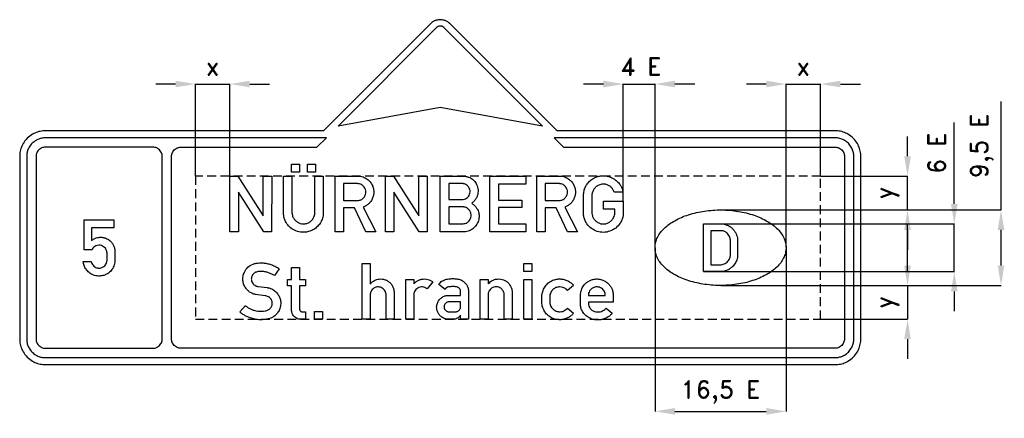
# Model space of a CAD drawing. Header units: millimetres. Extents: x 0 to 4466, y -194 to 1478.
# Tile 2 of 2: x 2358 to 4466, y -194 to 658. Entities that reach past the tile are written whole.
import ezdxf

# ---------------------------------------------------------------- set-up
doc = ezdxf.new("R2010")
doc.units = ezdxf.units.MM
doc.header["$LTSCALE"] = 5
doc.linetypes.add('ČÁRKOVANÁX2', pattern=[1.5, 1, -0.5])
doc.layers.add('Kóty', color=2, linetype='Continuous')
doc.layers.add('Značka', color=7, linetype='Continuous')
doc.styles.get("Standard").update_dxf_attribs({"font": 'romand.shx', "height": 37.5})
doc.dimstyles.get("Standard").update_dxf_attribs({"dimtxt": 37.5, "dimasz": 42.5, "dimexe": 0.18, "dimexo": 0.0625, "dimgap": 18.75, "dimtad": 1, "dimdec": 0, "dimzin": 0, "dimdsep": 46, "dimtxsty": 'Standard', "dimcen": 0.09, "dimadec": 0, "dimazin": 0, "dimtfac": 1, "dimtdec": 0, "dimtofl": 0, "dimtmove": 0, "dimatfit": 3, "dimfxl": 1, "dimtolj": 1, "dimtzin": 0, "dimarcsym": 0})
doc.dimstyles.new('Standard1', dxfattribs={"dimtxt": 25, "dimasz": 42.5, "dimexe": 0.18, "dimexo": 0.0625, "dimgap": 18.75, "dimtad": 1, "dimdec": 0, "dimzin": 0, "dimdsep": 46, "dimtxsty": 'Standard', "dimcen": 0.09, "dimadec": 0, "dimazin": 0, "dimtfac": 1, "dimtdec": 0, "dimtofl": 0, "dimtmove": 0, "dimatfit": 3, "dimfxl": 1, "dimtolj": 1, "dimtzin": 0, "dimarcsym": 0})

# ---------------------------------------------------------------- blocks, each defined once
blk = doc.blocks.new('*D1')
at = {"layer": 'Defpoints', "color": 0, "transparency": 16777216}
for p in [(3859.2, 89.8), (4072.5, 17.6), (4258.5, 17.6)]:
    blk.add_point(p, dxfattribs=at)
at = {"layer": 'Kóty', "color": 0, "lineweight": -2, "transparency": 16777216}
for p, q in [((4258.5, 132.3), (4258.5, 174.8)), ((3859.2, 89.8), (4258.7, 89.8)), ((4072.5, 17.6), (4258.7, 17.6)), ((4258.5, -24.9), (4258.5, -67.4))]:
    blk.add_line(p, q, dxfattribs=at)
at = {"layer": 'Kóty', "color": 0, "transparency": 16777216}
for points in [[(4251.4, 132.3), (4265.6, 132.3), (4258.5, 89.8)], [(4251.4, -24.9), (4265.6, -24.9), (4258.5, 17.6)]]:
    blk.add_solid(points, dxfattribs=at)
at = {"layer": 'Kóty', "color": 0, "transparency": 16777216, "insert": (4214.7, 53.7), "char_height": 37.5, "attachment_point": 5, "rotation": 90}
blk.add_mtext('\\A1;y', dxfattribs=at)
blk = doc.blocks.new('*D2')
at = {"layer": 'Defpoints', "color": 0, "transparency": 16777216}
for p in [(4072.5, 323.6), (4258.5, 323.6), (3857.5, 251.3)]:
    blk.add_point(p, dxfattribs=at)
at = {"layer": 'Kóty', "color": 0, "lineweight": -2, "transparency": 16777216}
for p, q in [((4258.5, 366.1), (4258.5, 408.6)), ((4072.5, 323.6), (4258.7, 323.6)), ((3857.6, 251.3), (4258.7, 251.3)), ((4258.5, 208.8), (4258.5, 166.3))]:
    blk.add_line(p, q, dxfattribs=at)
at = {"layer": 'Kóty', "color": 0, "transparency": 16777216}
for points in [[(4251.4, 366.1), (4265.6, 366.1), (4258.5, 323.6)], [(4251.4, 208.8), (4265.6, 208.8), (4258.5, 251.3)]]:
    blk.add_solid(points, dxfattribs=at)
at = {"layer": 'Kóty', "color": 0, "transparency": 16777216, "insert": (4214.7, 287.5), "char_height": 37.5, "attachment_point": 5, "rotation": 90}
blk.add_mtext('\\A1;y', dxfattribs=at)
blk = doc.blocks.new('*D3')
at = {"layer": 'Defpoints', "color": 0, "transparency": 16777216}
for p in [(3821.8, 221.6), (4358.5, 221.6), (3821.8, 119.6)]:
    blk.add_point(p, dxfattribs=at)
at = {"layer": 'Kóty', "color": 0, "lineweight": -2, "transparency": 16777216}
for p, q in [((4358.5, 264.1), (4358.5, 438.7)), ((3821.9, 221.6), (4358.7, 221.6)), ((3821.9, 119.6), (4358.7, 119.6)), ((4358.5, 77.1), (4358.5, 34.6))]:
    blk.add_line(p, q, dxfattribs=at)
at = {"layer": 'Kóty', "color": 0, "transparency": 16777216}
for points in [[(4351.4, 264.1), (4365.6, 264.1), (4358.5, 221.6)], [(4351.4, 77.1), (4365.6, 77.1), (4358.5, 119.6)]]:
    blk.add_solid(points, dxfattribs=at)
at = {"layer": 'Kóty', "color": 0, "transparency": 16777216, "insert": (4321, 372.7), "char_height": 37.5, "attachment_point": 5, "rotation": 90}
blk.add_mtext('\\A1;6 E', dxfattribs=at)
blk = doc.blocks.new('*D4')
at = {"layer": 'Defpoints', "color": 0, "transparency": 16777216}
for p in [(3718.1, 170.2), (3998.6, 171.3), (3998.6, -179.4)]:
    blk.add_point(p, dxfattribs=at)
at = {"layer": 'Kóty', "color": 0, "lineweight": -2, "transparency": 16777216}
for p, q in [((3718.1, 170.2), (3718.1, -179.6)), ((3998.6, 171.2), (3998.6, -179.6)), ((3760.6, -179.4), (3956.1, -179.4))]:
    blk.add_line(p, q, dxfattribs=at)
at = {"layer": 'Kóty', "color": 0, "transparency": 16777216}
for points in [[(3760.6, -172.3), (3760.6, -186.5), (3718.1, -179.4)], [(3956.1, -172.3), (3956.1, -186.5), (3998.6, -179.4)]]:
    blk.add_solid(points, dxfattribs=at)
at = {"layer": 'Kóty', "color": 0, "transparency": 16777216, "insert": (3858.3, -138.3), "char_height": 37.5, "attachment_point": 5}
blk.add_mtext('\\A1;16,5 E', dxfattribs=at)

msp = doc.modelspace()

# ---------------------------------------------------------------- linework, layer by layer
at = {"layer": 'Kóty'}
for p, q in [((2692, 520.6), (2649.5, 520.6)), ((2734.5, 323.7), (2734.5, 520.8)), ((2808.4, 323.7), (2808.4, 520.8)), ((2850.9, 520.6), (2893.4, 520.6)), ((3607.6, 520.6), (3565.1, 520.6)), ((3650.1, 270.4), (3650.1, 520.8)), ((3718.1, 171.7), (3718.1, 520.8)), ((3803.1, 520.6), (3760.6, 520.6)), ((3956.1, 520.6), (3913.6, 520.6)), ((3998.6, 171.4), (3998.6, 520.8)), ((4072.5, 323.7), (4072.5, 520.8)), ((4115, 520.6), (4157.5, 520.6)), ((4458.5, 251.3), (4458.5, 483.1)), ((3857.5, 251.3), (4458.7, 251.3)), ((4458.5, 132.3), (4458.5, 208.8)), ((3859.2, 89.8), (4458.7, 89.8)), ((4258.5, 89.8), (4258.5, 17.6))]:
    msp.add_line(p, q, dxfattribs=at)
for points in [[(2734.5, 520.6), (2808.4, 520.6)], [(3650.1, 520.6), (3718.1, 520.6)], [(3998.6, 520.6), (4072.5, 520.6)], [(4258.5, 251.1), (4258.5, 323.6)], [(4258.5, 119.6), (4258.5, 221.6)], [(4358.5, 119.6), (4358.5, 221.6)]]:
    msp.add_lwpolyline(points, dxfattribs=at)
for points in [[(2692, 527.7), (2692, 513.5), (2734.5, 520.6)], [(2850.9, 527.7), (2850.9, 513.5), (2808.4, 520.6)], [(3607.6, 527.7), (3607.6, 513.5), (3650.1, 520.6)], [(3760.6, 527.7), (3760.6, 513.5), (3718.1, 520.6)], [(3956.1, 527.7), (3956.1, 513.5), (3998.6, 520.6)], [(4115, 527.7), (4115, 513.5), (4072.5, 520.6)], [(4451.4, 208.8), (4465.6, 208.8), (4458.5, 251.3)], [(4451.4, 132.3), (4465.6, 132.3), (4458.5, 89.8)]]:
    msp.add_solid(points, dxfattribs=at)
at = {"layer": 'Značka', "color": 3}
for points in [[(4103.5, -79.4, 0.003579), (4106.4, -79.3, 0.010728), (4109.2, -79.1, 0.055712), (4120.5, -76.8, 0.056166), (4131, -72, 0.069696), (4142.4, -63.4, 0.068362), (4151.1, -51.9, 0.056437), (4155.9, -41.4, 0.061133), (4158.2, -30.2), (4158.4, -27.3), (4158.5, -24.4), (4158.5, 365.6), (4158.4, 368.5), (4158.2, 371.3, 0.055727), (4155.9, 382.6, 0.056164), (4151.1, 393.1, 0.069681), (4142.5, 404.5, 0.068354), (4131, 413.2, 0.056427), (4120.5, 418, 0.061122), (4109.2, 420.3, 0.012196), (4106.4, 420.5, 0.004065), (4103.5, 420.6), (3508.5, 420.6), (3279.7, 649.4), (3278.5, 650.4, 0.010724), (3277.4, 651.5, 0.055712), (3272.1, 654.9, 0.056164), (3266.3, 657.1, 0.069693), (3258.5, 658.2, 0.068355), (3250.7, 657.1, 0.056433), (3244.8, 654.9, 0.061118), (3239.6, 651.5, 0.012215), (3238.4, 650.4), (3237.3, 649.4), (3008.5, 420.6), (2413.5, 420.6), (2410.6, 420.5), (2407.7, 420.3, 0.055714), (2396.5, 418, 0.056167), (2386, 413.2, 0.069689), (2374.5, 404.6, 0.068355), (2365.9, 393.1, 0.056428), (2361, 382.6, 0.061123), (2358.8, 371.3, 0.012201), (2358.6, 368.5, 0.004069), (2358.5, 365.6), (2358.5, -24.4, 0.003577), (2358.6, -27.3, 0.010726), (2358.8, -30.2, 0.055715), (2361.1, -41.4, 0.056166), (2365.9, -51.9, 0.06969), (2374.5, -63.4, 0.068356), (2386, -72, 0.056428), (2396.5, -76.9, 0.061122), (2407.7, -79.1, 0.012202), (2410.6, -79.3, 0.004069), (2413.5, -79.4), (3436.4, -79.4), (4103.5, -79.4)], [(3039.7, 430.6), (3251.4, 642.3), (3251.8, 642.7), (3252.2, 643, -0.055732), (3253.9, 644.2, -0.056141), (3255.9, 644.9, -0.069699), (3258.5, 645.3, -0.068334), (3261.1, 644.9, -0.056418), (3263, 644.2, -0.061106), (3264.8, 643), (3265.2, 642.7), (3265.6, 642.3), (3477.3, 430.6), (3258.5, 470.6), (3039.7, 430.6)], [(4103.5, -64.4, 0.003577), (4105.6, -64.3, 0.010731), (4107.7, -64.2, 0.055717), (4115.8, -62.5, 0.056162), (4123.5, -59.1, 0.069688), (4131.8, -52.7, 0.068364), (4138.1, -44.4, 0.056428), (4141.6, -36.8, 0.061129), (4143.3, -28.6), (4143.4, -26.5), (4143.5, -24.4), (4143.5, 365.6), (4143.4, 367.7), (4143.3, 369.8, 0.055727), (4141.6, 377.9, 0.05617), (4138.1, 385.6, 0.069695), (4131.8, 393.9, 0.068349), (4123.5, 400.2, 0.056428), (4115.8, 403.7, 0.061125), (4107.7, 405.4, 0.0122), (4105.6, 405.5, 0.004071), (4103.5, 405.6), (3502.3, 405.6), (3522.3, 385.6), (4103.5, 385.6), (4104.5, 385.6, -0.010727), (4105.6, 385.5, -0.055715), (4109.7, 384.6, -0.056159), (4113.5, 382.9, -0.069705), (4117.6, 379.8, -0.068339), (4120.8, 375.6, -0.056419), (4122.6, 371.8, -0.061087), (4123.4, 367.7), (4123.4, 366.6), (4123.5, 365.6), (4123.5, -24.4), (4123.4, -25.5), (4123.4, -26.5, -0.055698), (4122.5, -30.6, -0.056169), (4120.8, -34.4, -0.069684), (4117.7, -38.6, -0.068361), (4113.5, -41.7, -0.05644), (4109.7, -43.5, -0.061127), (4105.6, -44.3, -0.012192), (4104.5, -44.4), (4103.5, -44.4), (3436.4, -44.4), (2703.5, -44.4, -0.003579), (2702.4, -44.4, -0.010727), (2701.4, -44.3, -0.055714), (2697.3, -43.5, -0.056165), (2693.5, -41.7, -0.069692), (2689.3, -38.6, -0.068359), (2686.2, -34.4, -0.056422), (2684.4, -30.6, -0.061129), (2683.6, -26.5), (2683.5, -25.5), (2683.5, -24.4), (2683.5, 365.6, -0.00359), (2683.5, 366.6, -0.010734), (2683.6, 367.7, -0.05572), (2684.4, 371.8, -0.056171), (2686.2, 375.6, -0.069698), (2689.3, 379.8, -0.068359), (2693.5, 382.9, -0.056428), (2697.3, 384.7, -0.061123), (2701.4, 385.5), (2702.4, 385.6), (2703.5, 385.6), (2994.7, 385.6), (3014.7, 405.6), (2413.5, 405.6), (2411.4, 405.5), (2409.3, 405.4, 0.05572), (2401.1, 403.7, 0.056166), (2393.5, 400.2, 0.069691), (2385.2, 393.9, 0.068355), (2378.8, 385.6, 0.05643), (2375.3, 377.9, 0.061122), (2373.7, 369.8, 0.012203), (2373.6, 367.7, 0.004067), (2373.5, 365.6), (2373.5, -24.4, 0.003576), (2373.6, -26.5, 0.010728), (2373.7, -28.6, 0.055715), (2375.4, -36.8, 0.056166), (2378.8, -44.4, 0.06969), (2385.1, -52.7, 0.068355), (2393.5, -59.1, 0.056428), (2401.1, -62.6, 0.061122), (2409.3, -64.2, 0.012202), (2411.4, -64.3, 0.004068), (2413.5, -64.4), (3436.4, -64.4), (4103.5, -64.4)], [(2923.1, 323.6), (2941.2, 323.6), (2941.2, 245), (2941.2, 244.4), (2941.3, 243.9, 0.039542), (2942, 239.9, 0.043688), (2943.3, 236.2, 0.079492), (2947.2, 230, 0.080039), (2952.8, 225.3, 0.074671), (2958.9, 222.5, 0.071356), (2965.6, 221.6, 0.077185), (2972.9, 222.6, 0.082091), (2979.5, 225.8, 0.077977), (2984.7, 230.5, 0.072595), (2988.3, 236.5, 0.046196), (2989.6, 240.4, 0.054597), (2990.1, 244.5), (2990.1, 244.9), (2990.1, 245.3), (2990.1, 323.6), (3008.1, 323.6), (3008.1, 245.1), (3008.1, 244.4), (3008.1, 243.8, -0.044952), (3007.6, 238.7, -0.033059), (3006.3, 233.6, -0.057639), (3002.1, 224.1, -0.066494), (2995.7, 216, -0.064402), (2988.1, 209.8, -0.06034), (2979.3, 205.8, -0.061457), (2969.4, 203.6, -0.061737), (2959.3, 204, -0.080255), (2946.6, 207.8, -0.084186), (2935.8, 215.5, -0.072647), (2928.8, 224.3, -0.072793), (2924.6, 234.6, -0.029075), (2923.6, 239.3, -0.022451), (2923.1, 244), (2923.1, 244.5), (2923.1, 245.1), (2923.1, 323.6)], [(3033.4, 204.6), (3033.4, 323.6), (3083.5, 323.6), (3084.2, 323.6, -0.005438), (3084.9, 323.6, -0.052875), (3090.5, 322.7, -0.045254), (3095.9, 320.8, -0.068753), (3103.9, 316.1, -0.074107), (3110.1, 309.3, -0.062852), (3113.9, 302.5, -0.059667), (3115.9, 295.1, -0.05513), (3116.3, 287.9, -0.055166), (3115.1, 280.8, -0.062307), (3112.1, 273.2, -0.063043), (3107.3, 266.5, -0.052737), (3102.3, 262, -0.055197), (3096.6, 258.7, -0.01141), (3095, 258), (3093.3, 257.4), (3120.6, 204.6), (3099.2, 204.6), (3074.9, 255.6), (3051.5, 255.6), (3051.5, 204.6), (3033.4, 204.6)], [(3258.6, 204.6), (3258.6, 323.6), (3307.5, 323.6), (3308.7, 323.6, -0.006987), (3309.9, 323.5, -0.053516), (3316.7, 322.3, -0.05886), (3323, 319.7, -0.084106), (3330.8, 313.7, -0.083989), (3336.2, 305.6, -0.052888), (3338.3, 299.9, -0.048085), (3339.3, 293.8, -0.047689), (3339.1, 287.7, -0.051703), (3337.8, 281.7, -0.057817), (3335, 275.5, -0.056941), (3330.9, 270.1), (3329.3, 268.5, -0.019181), (3327.7, 267.1), (3326.8, 266.4), (3325.9, 265.7), (3327.1, 264.8), (3328.3, 263.9, -0.045546), (3333.2, 259.4, -0.053985), (3337.2, 254, -0.077424), (3340.7, 245.4, -0.076333), (3341.5, 236.2, -0.084942), (3339.4, 225.9, -0.082712), (3334, 216.8, -0.067284), (3328, 210.9, -0.067548), (3320.6, 206.8, -0.045465), (3315.4, 205.2, -0.048766), (3310, 204.6, -0.007109), (3309, 204.6, -0.002371), (3308, 204.6), (3258.6, 204.6)], [(3464.9, 204.6), (3464.9, 323.6), (3515, 323.6), (3515.7, 323.6, -0.005432), (3516.4, 323.6, -0.052876), (3522, 322.7, -0.045257), (3527.4, 320.8, -0.068757), (3535.4, 316.1, -0.074097), (3541.6, 309.3, -0.062846), (3545.4, 302.5, -0.059644), (3547.4, 295.1, -0.05513), (3547.8, 287.9, -0.055191), (3546.6, 280.8, -0.062286), (3543.6, 273.2, -0.063043), (3538.8, 266.5, -0.052749), (3533.8, 262, -0.055206), (3528.1, 258.7), (3526.5, 258), (3524.8, 257.4), (3552.1, 204.6), (3530.7, 204.6), (3506.4, 255.6), (3483, 255.6), (3483, 204.6), (3464.9, 204.6)], [(3607.6, 270.3), (3650.1, 270.3), (3650.1, 244.9), (3650, 244.2), (3650, 243.5), (3649.6, 239.8), (3649, 236.2, -0.061013), (3646.2, 227.9, -0.056388), (3641.5, 220.4, -0.08632), (3631.1, 210.6, -0.088294), (3618, 204.9, -0.086645), (3604.3, 203.5, -0.086873), (3591, 206.8, -0.086163), (3579.2, 214, -0.085764), (3570.6, 224.8, -0.052895), (3567.1, 232.3, -0.052589), (3565.3, 240.3), (3565.2, 241.7), (3565.1, 243.1), (3565, 244.2), (3565, 245.3), (3565, 283.1), (3565.1, 284.1), (3565.2, 285.1, -0.018781), (3565.8, 289.7, -0.027847), (3566.8, 294.2, -0.07231), (3571.1, 304.2, -0.069891), (3578.2, 312.7, -0.058977), (3585.5, 318.4, -0.056769), (3593.9, 322.2, -0.046867), (3601.3, 324, -0.047833), (3609, 324.4, -0.071581), (3620.5, 322.5, -0.072451), (3631.1, 317.3, -0.056996), (3638.1, 311.6, -0.054732), (3643.7, 304.5, -0.045734), (3647, 298.2, -0.053715), (3649.1, 291.4), (3649.2, 290.4), (3649.4, 289.4), (3630.8, 289.4), (3630.2, 291), (3629.5, 292.6, 0.062023), (3626.3, 297.7, 0.06646), (3621.8, 301.9, 0.08022), (3615.4, 305.2, 0.079688), (3608.3, 306.5, 0.091445), (3599.9, 305.3, 0.09179), (3592.5, 301.3, 0.081884), (3587.3, 295.8, 0.079866), (3584.1, 289, 0.035309), (3583.4, 286.2, 0.041495), (3583.1, 283.2), (3583.1, 282.9), (3583.1, 282.6), (3583.1, 245.1), (3583.2, 244.5), (3583.2, 244, 0.043554), (3583.7, 240.8, 0.034759), (3584.6, 237.6, 0.062983), (3587.6, 231.8, 0.07291), (3592.1, 227, 0.074862), (3597.5, 223.5, 0.069544), (3603.8, 221.7, 0.075781), (3611, 221.6, 0.080336), (3617.9, 223.7, 0.077253), (3623.7, 227.5, 0.071063), (3628.2, 232.9, 0.05568), (3630.6, 237.6, 0.06368), (3631.9, 242.6), (3632, 243.8), (3632.1, 245), (3632.1, 253.3), (3607.6, 253.3), (3607.6, 270.3)], [(3051.5, 307.6), (3051.5, 271.5), (3080.7, 271.5, 0.001977), (3081.4, 271.5, 0.005972), (3082.1, 271.5, 0.040787), (3085.5, 272, 0.049419), (3088.6, 273.1, 0.110775), (3094.8, 277.7, 0.114761), (3098.6, 284.5, 0.085167), (3099.4, 289.8, 0.080083), (3098.5, 295, 0.084085), (3095.8, 300.2, 0.081234), (3091.6, 304.3, 0.067102), (3087.7, 306.6, 0.082132), (3083.3, 307.5), (3082.8, 307.5), (3082.3, 307.6), (3051.5, 307.6)], [(3276.7, 307.6), (3276.7, 273.6), (3305.2, 273.6, 0.005332), (3306.4, 273.7, 0.016063), (3307.5, 273.7, 0.091631), (3312.5, 275.1, 0.080735), (3316.9, 278.2, 0.0813), (3320.3, 282.4, 0.086099), (3322.1, 287.5, 0.087482), (3322.3, 293, 0.085837), (3320.6, 298.2, 0.081934), (3317.6, 302.5, 0.078644), (3313.3, 305.7, 0.04672), (3310.7, 306.9, 0.054015), (3307.9, 307.5), (3307.3, 307.6), (3306.7, 307.6), (3276.7, 307.6)], [(3483, 307.6), (3483, 271.5), (3512.2, 271.5, 0.001981), (3512.9, 271.5, 0.005977), (3513.6, 271.5, 0.040785), (3516.9, 272, 0.049412), (3520.1, 273.1, 0.110769), (3526.3, 277.7, 0.114769), (3530.1, 284.5, 0.08519), (3530.9, 289.8, 0.080106), (3530, 295, 0.084104), (3527.3, 300.2, 0.081219), (3523.1, 304.3, 0.067102), (3519.2, 306.6, 0.082137), (3514.8, 307.5), (3514.3, 307.5), (3513.8, 307.6), (3483, 307.6)], [(3276.7, 257.8), (3276.7, 221.7), (3305.4, 221.7, 0.003621), (3306.4, 221.7, 0.010881), (3307.5, 221.8, 0.058718), (3311.8, 222.6, 0.063112), (3315.8, 224.4, 0.084073), (3320.2, 228, 0.085708), (3323.1, 232.9, 0.082255), (3324.5, 238.2, 0.080964), (3324.1, 243.6, 0.088847), (3321.8, 249.3, 0.084248), (3317.7, 253.9, 0.065612), (3313.9, 256.3, 0.08041), (3309.8, 257.5, 0.018381), (3308.6, 257.7, 0.006083), (3307.4, 257.8), (3276.7, 257.8)], [(3998.6, 170.6), (3998.6, 170.1), (3998.5, 169.5, -0.055964), (3997.1, 158.8, -0.054549), (3993.3, 148.7, -0.05511), (3987, 138.3, -0.04073), (3978.8, 129.3, -0.03658), (3968.1, 120.3, -0.030189), (3956.2, 112.7, -0.028558), (3941.8, 105.7, -0.024056), (3926.8, 100.1, -0.022892), (3910, 95.5, -0.020837), (3892.8, 92.3, -0.02039), (3874.7, 90.4, -0.019768), (3856.5, 89.8, -0.019789), (3838.3, 90.6, -0.020537), (3820.2, 92.9, -0.02106), (3803.2, 96.3, -0.023362), (3786.6, 101.2, -0.024518), (3771.9, 106.9, -0.029029), (3757.8, 114.2, -0.031055), (3746.3, 121.9, -0.038716), (3735.9, 131.1, -0.041603), (3728.2, 140.3, -0.052824), (3722.4, 150.7, -0.054189), (3719, 160.9, -0.0603), (3718.1, 171.6, -0.060225), (3719.5, 182.4, -0.052875), (3723.3, 192.5, -0.051259), (3729.7, 202.9, -0.040286), (3737.8, 211.9, -0.037447), (3748.6, 220.9, -0.030198), (3760.4, 228.4, -0.028281), (3774.8, 235.5, -0.02404), (3789.8, 241, -0.022962), (3806.6, 245.7, -0.020838), (3823.8, 248.9, -0.020374), (3841.9, 250.8, -0.019766), (3860.1, 251.3, -0.019791), (3878.3, 250.6, -0.020537), (3896.4, 248.3, -0.021055), (3913.4, 244.9, -0.023357), (3930, 240, -0.024519), (3944.7, 234.2, -0.029018), (3958.8, 226.9, -0.031054), (3970.3, 219.3, -0.038822), (3980.7, 210, -0.04161), (3988.4, 200.9, -0.052237), (3994.2, 190.5, -0.051545), (3997.5, 180.7, -0.059799), (3998.6, 170.6)], [(3821.8, 119.6), (3821.8, 221.6), (3859.6, 221.6, -0.002947), (3860.8, 221.6, -0.008868), (3862, 221.6, -0.074827), (3870.3, 219.9, -0.064099), (3878, 216, -0.05201), (3883.7, 211.6, -0.052242), (3888.3, 206.1, -0.046304), (3891.5, 200.5, -0.045169), (3893.6, 194.4), (3894.3, 191.6), (3894.7, 188.9), (3894.8, 188.3), (3894.8, 187.7), (3894.8, 154.5), (3894.8, 154), (3894.8, 153.6), (3894.4, 150), (3893.6, 146.5, -0.066996), (3889.6, 137.4, -0.074021), (3883.4, 129.7, -0.055409), (3877.6, 125.2, -0.049333), (3871.1, 122, -0.035148), (3866.3, 120.5, -0.041153), (3861.3, 119.7), (3860.4, 119.7), (3859.5, 119.6), (3821.8, 119.6)], [(3837.3, 207), (3837.3, 134.3), (3858.4, 134.3), (3859.1, 134.3, 0.00903), (3859.9, 134.3, 0.064927), (3864.2, 135.1, 0.055465), (3868.3, 136.8, 0.060196), (3872.4, 139.7, 0.064233), (3875.6, 143.5, 0.046787), (3877.5, 146.7, 0.042292), (3878.7, 150.1), (3879.1, 151.8), (3879.3, 153.4), (3879.3, 153.9), (3879.3, 154.4), (3879.3, 187.1), (3879.3, 187.6), (3879.2, 188.2), (3878.6, 191.3), (3877.6, 194.3, 0.06434), (3874.9, 198.9, 0.066852), (3871.1, 202.7, 0.069127), (3866.5, 205.5, 0.078388), (3861.4, 206.8), (3860.4, 206.9), (3859.3, 207), (3837.3, 207)], [(2841.5, 46.8), (2842.6, 45.8), (2843.7, 44.9, 0.039106), (2849.2, 41.3, 0.032088), (2855.1, 38.5, 0.032647), (2861.5, 36.3, 0.039895), (2868.1, 35.1, 0.024478), (2872.5, 34.7, 0.014325), (2877, 34.8, 0.035312), (2883.8, 35.3, 0.084148), (2890.1, 37.4, 0.055191), (2893, 39.3, 0.056027), (2895.4, 41.8, 0.057342), (2897.3, 44.7, 0.056913), (2898.5, 48, 0.06283), (2899, 51.8, 0.064434), (2898.5, 55.6, 0.085846), (2896.4, 60.4, 0.089187), (2892.9, 64.2, 0.071831), (2889.1, 66.4, 0.059287), (2885, 67.6), (2884.5, 67.6), (2883.9, 67.7), (2863.2, 70.4), (2862.4, 70.6), (2861.5, 70.9, -0.017781), (2857.5, 72.2, -0.032303), (2853.7, 74, -0.062182), (2847.8, 78, -0.055275), (2843, 83.3, -0.068829), (2838.4, 91.3, -0.072898), (2836.3, 100.3, -0.074664), (2836.5, 109.5, -0.072257), (2839.5, 118.3, -0.094608), (2847, 128.7, -0.103596), (2857.8, 135.4, -0.055209), (2864.6, 137.3, -0.035097), (2871.7, 138, -0.029411), (2879.6, 137.9, -0.030641), (2887.5, 136.8, -0.032938), (2896, 134.5, -0.029912), (2904.2, 131.2, -0.019576), (2908.3, 129.2, -0.028931), (2912.2, 126.7), (2913, 126.1), (2913.7, 125.6), (2903.5, 110.9), (2902.2, 111.8), (2900.9, 112.6, 0.03183), (2894.6, 115.7, 0.035478), (2887.9, 118, 0.037908), (2881.2, 119.4, 0.035614), (2874.1, 119.8, 0.056956), (2866.7, 119.1, 0.118692), (2860.1, 116, 0.089583), (2856.8, 112.4, 0.077139), (2854.8, 107.9, 0.050948), (2854.2, 104.8, 0.055001), (2854.3, 101.7, 0.076574), (2855.5, 97.3, 0.070205), (2858, 93.5, 0.053202), (2860.3, 91.1, 0.05742), (2863.1, 89.3, 0.030583), (2864.6, 88.6, 0.03298), (2866.2, 88.2, 0.019644), (2867.5, 87.9, 0.006528), (2868.7, 87.8), (2888.3, 85.2), (2889, 85.1), (2889.7, 85, -0.057683), (2895.2, 83.5, -0.045352), (2900.3, 80.9, -0.062106), (2907.2, 75.5, -0.068459), (2912.5, 68.7, -0.067353), (2915.8, 61, -0.064546), (2917.1, 52.7, -0.073537), (2916.1, 43.1, -0.07569), (2912.3, 34.2, -0.065673), (2907.4, 27.6, -0.066685), (2900.9, 22.6, -0.05608), (2893.9, 19.4, -0.038289), (2886.4, 17.5, -0.042201), (2875.6, 16.5, -0.042475), (2864.9, 17.2, -0.040682), (2854.4, 19.6, -0.036908), (2844.4, 23.5, -0.028954), (2837.8, 27, -0.038945), (2831.9, 31.3), (2830.8, 32.2), (2829.8, 33.1), (2841.5, 46.8)], [(2970.2, 17.6), (2959.5, 17.6), (2958.7, 17.6, -0.00784), (2957.9, 17.7, -0.063539), (2953, 18.8, -0.071651), (2948.5, 21.2, -0.079318), (2944.5, 24.9, -0.071791), (2941.8, 29.7, -0.036611), (2941, 32.1, -0.046861), (2940.6, 34.5), (2940.5, 35.1), (2940.5, 35.7), (2940.5, 88.8), (2931.9, 88.8), (2931.9, 102.7), (2940.5, 102.7), (2940.5, 128.1), (2957.5, 128.1), (2957.5, 102.7), (2970.4, 102.7), (2970.4, 88.8), (2957.5, 88.8), (2957.5, 39.1), (2957.5, 38.8), (2957.5, 38.5, 0.048085), (2957.9, 37, 0.071767), (2958.5, 35.7, 0.102033), (2959.9, 34.3, 0.119775), (2961.7, 33.6), (2962.1, 33.6), (2962.4, 33.5), (2970.2, 33.5), (2970.2, 17.6)], [(3091.6, 17.6), (3091.6, 136.6), (3108.6, 136.6), (3108.6, 93.1), (3109.7, 94.3), (3110.9, 95.4, -0.044793), (3115.4, 99.1, -0.056617), (3120.6, 101.8, -0.052886), (3125.5, 103.2, -0.046627), (3130.7, 103.7, -0.056539), (3137.2, 103, -0.060831), (3143.3, 100.9, -0.068021), (3149.4, 97.1, -0.064901), (3154.3, 91.7, -0.068705), (3157.9, 85, -0.07721), (3159.5, 77.7), (3159.6, 76.9), (3159.6, 76.1), (3159.6, 17.6), (3142.6, 17.6), (3142.6, 70.1), (3142.6, 70.8), (3142.5, 71.5, 0.064643), (3141.5, 75.7, 0.068191), (3139.4, 79.5, 0.072986), (3136.3, 82.9, 0.070437), (3132.4, 85.2, 0.067407), (3128.2, 86.5, 0.06862), (3123.8, 86.6, 0.079164), (3118.9, 85.3, 0.078229), (3114.6, 82.6, 0.069029), (3111.6, 79.4, 0.074938), (3109.6, 75.6, 0.037463), (3109, 73.3), (3108.7, 71), (3108.7, 70.6), (3108.6, 70.2), (3108.6, 17.6), (3091.6, 17.6)], [(3184.9, 17.6), (3184.9, 102.7), (3202, 102.7), (3202, 93.2), (3203.4, 94.7), (3204.9, 96.2, -0.059424), (3209.8, 99.8, -0.056257), (3215.4, 102.3, -0.061468), (3222.1, 103.6, -0.062524), (3228.8, 103.3, -0.056641), (3234.8, 101.6, -0.054496), (3240.3, 98.7), (3241.3, 98.1), (3242.3, 97.4), (3230.2, 82.4), (3229.1, 83.2), (3227.9, 84, 0.073528), (3223.2, 86.1, 0.081604), (3218.1, 86.6, 0.089314), (3212.7, 85.6, 0.087653), (3208.1, 82.8, 0.074691), (3204.9, 79.3, 0.06979), (3202.8, 75), (3202.3, 73.4), (3202.1, 71.7), (3202, 71.1), (3202, 70.5), (3202, 17.6), (3184.9, 17.6)], [(3301.8, 17.6), (3301.8, 26.5), (3301, 25.3), (3300.2, 24.1, -0.039267), (3298.5, 22.2, -0.035808), (3296.5, 20.7, -0.060165), (3292.9, 18.7, -0.077986), (3289, 17.7, -0.014412), (3288.2, 17.6, -0.004801), (3287.3, 17.6), (3275.8, 17.6), (3275.2, 17.6), (3274.7, 17.6, -0.039438), (3271.5, 18, -0.036779), (3268.3, 18.8, -0.049533), (3264.1, 20.7, -0.046926), (3260.2, 23.3, -0.065501), (3255.6, 28.2, -0.069532), (3252.5, 34, -0.055282), (3251.1, 38.9, -0.053386), (3250.8, 44, -0.079728), (3252.3, 51.8, -0.083384), (3256.2, 58.8, -0.079653), (3261.7, 64.1, -0.074381), (3268.5, 67.5, -0.032368), (3271.3, 68.3, -0.039892), (3274.2, 68.7, -0.010448), (3275.1, 68.7, -0.003462), (3276, 68.7), (3301.8, 68.7), (3301.8, 78), (3301.7, 78.5), (3301.6, 79.1, 0.097548), (3300.3, 82.5, 0.100816), (3297.8, 85, 0.115402), (3293.5, 86.8, 0.041482), (3288.7, 87.3, 0.010054), (3284.6, 87.3, 0.009949), (3280.5, 87.2, 0.038423), (3276, 86.8, 0.106455), (3272, 85.1, 0.056426), (3270.5, 83.9, 0.053432), (3269.4, 82.5), (3269.1, 82), (3268.8, 81.5), (3255.3, 92), (3256.2, 93.2), (3257.2, 94.5, -0.055265), (3260.8, 98, -0.053327), (3265.2, 100.8, -0.045317), (3269.7, 102.6, -0.035862), (3274.3, 103.6, -0.024231), (3278.9, 104.2, -0.011699), (3283.4, 104.4, -0.028038), (3292.1, 104.2, -0.066271), (3300.4, 102.5, -0.075915), (3307.5, 98.9, -0.077633), (3313.3, 93.4, -0.069932), (3316.9, 87.4, -0.073296), (3318.6, 80.7), (3318.7, 79.5), (3318.8, 78.3), (3318.8, 17.6), (3301.8, 17.6)], [(3344.1, 17.6), (3344.1, 102.7), (3361.1, 102.7), (3361.1, 93.3), (3362.7, 94.9), (3364.3, 96.5, -0.040694), (3368.3, 99.5, -0.050795), (3372.8, 101.8, -0.044309), (3376.9, 103, -0.036434), (3381.1, 103.6, -0.051723), (3387.5, 103.4, -0.05976), (3393.7, 101.9, -0.060331), (3399.2, 99.1, -0.057505), (3404, 95.2, -0.051905), (3407.6, 90.7, -0.051149), (3410.2, 85.6, -0.036486), (3411.4, 81.9, -0.040087), (3412.1, 78.1), (3412.2, 77.3), (3412.2, 76.4), (3412.2, 17.6), (3395.1, 17.6), (3395.1, 70), (3395.2, 70.7), (3395.2, 71.4, 0.07306), (3394.5, 74.8, 0.052689), (3393, 78, 0.052275), (3390.8, 81.1, 0.060034), (3388, 83.7, 0.079386), (3383.6, 86, 0.076881), (3378.6, 86.8, 0.082174), (3373.3, 86.2, 0.086091), (3368.5, 83.9, 0.070247), (3365.2, 81, 0.063113), (3362.8, 77.3, 0.04534), (3361.7, 74.6, 0.055677), (3361.2, 71.7), (3361.2, 71.2), (3361.1, 70.6), (3361.1, 17.6), (3344.1, 17.6)], [(3543.5, 30.4), (3542.4, 29.2), (3541.4, 27.9, -0.058248), (3535.8, 23.2, -0.050309), (3529.3, 19.8, -0.057737), (3521, 17.2, -0.060694), (3512.3, 16.6, -0.074234), (3501.8, 18.5, -0.07568), (3492.3, 23.3, -0.077541), (3484.2, 30.9, -0.072824), (3478.7, 40.5, -0.040155), (3476.9, 45.8, -0.047414), (3476, 51.3), (3476, 52.1), (3475.9, 52.8), (3475.9, 68.2), (3476, 68.9), (3476.1, 69.7, -0.030837), (3477, 74.5, -0.033325), (3478.5, 79.2, -0.072564), (3483.5, 88.6, -0.076158), (3491.1, 96.1, -0.057157), (3497.8, 100.1, -0.052834), (3505.2, 102.7, -0.054882), (3513.4, 103.8, -0.058016), (3521.6, 103, -0.058222), (3529.5, 100.6, -0.055253), (3536.7, 96.4, -0.029575), (3539.9, 93.8, -0.035283), (3542.7, 90.9), (3543.2, 90.4), (3543.6, 89.9), (3530.5, 79.1), (3529.5, 80.1), (3528.5, 81.1, 0.05471), (3525, 83.7, 0.053234), (3521.1, 85.5, 0.082158), (3514.4, 86.7, 0.087308), (3507.6, 85.7, 0.087474), (3501.6, 82.7, 0.079821), (3496.9, 77.8, 0.070368), (3494.1, 72.9, 0.08858), (3493, 67.4), (3493, 66.9), (3493, 66.4), (3493, 53.9), (3493, 53.6), (3493, 53.3), (3493.3, 51.2), (3493.8, 49.1, 0.063668), (3495.4, 44.8, 0.057795), (3498.1, 41, 0.062212), (3501.9, 37.5, 0.064138), (3506.4, 35, 0.058219), (3510.8, 33.8, 0.057235), (3515.4, 33.6, 0.065835), (3520.6, 34.5, 0.071391), (3525.3, 36.8, 0.032104), (3527.4, 38.3), (3529.3, 40.1), (3529.9, 40.7), (3530.5, 41.3), (3543.5, 30.4)], [(3626.7, 30.4), (3625.5, 29.2), (3624.4, 28, -0.045834), (3619, 23.4, -0.046324), (3612.8, 19.9, -0.057689), (3604.4, 17, -0.056155), (3595.6, 16.1, -0.062983), (3585.9, 17.1, -0.071133), (3576.9, 20.7, -0.073609), (3569.1, 26.4, -0.06819), (3563.1, 34.3, -0.062717), (3559.6, 42, -0.079577), (3558.4, 50.2), (3558.4, 50.8), (3558.5, 51.4), (3558.5, 69.8), (3558.5, 70.6), (3558.6, 71.3, -0.031609), (3559.6, 77.1, -0.042639), (3561.5, 82.7, -0.074814), (3566.4, 91, -0.075601), (3573.5, 97.4, -0.053407), (3579.2, 100.7, -0.049388), (3585.6, 102.8, -0.060563), (3594, 103.7, -0.063994), (3602.4, 102.6, -0.058845), (3609.6, 99.9, -0.056368), (3616.1, 95.6, -0.052438), (3621, 90.7, -0.056927), (3624.8, 84.8, -0.054716), (3627.4, 78.2, -0.04457), (3628.6, 71.1), (3628.6, 70.5), (3628.7, 69.9), (3628.7, 53.8), (3575.5, 53.8), (3575.5, 52.7), (3575.5, 51.5, 0.065005), (3576.3, 46.5, 0.077926), (3578.5, 41.9, 0.098998), (3582.9, 37.2, 0.081459), (3588.9, 34.3, 0.070361), (3594.7, 33.1, 0.067887), (3600.6, 33.7, 0.063555), (3606, 35.5, 0.066284), (3610.8, 38.6), (3612.3, 40), (3613.8, 41.5), (3626.7, 30.4)], [(3611.6, 68.7), (3611.5, 70.7), (3611.2, 72.7, 0.067234), (3609.8, 76.9, 0.065201), (3607.3, 80.5, 0.074781), (3603.6, 83.8, 0.075269), (3599.1, 85.9, 0.108609), (3591.4, 86.6, 0.113244), (3584.2, 84, 0.086977), (3579.8, 80.3, 0.078979), (3576.9, 75.5), (3576, 73.1, 0.045033), (3575.6, 70.5), (3575.5, 69.6), (3575.5, 68.7), (3611.6, 68.7)], [(3301.7, 54.9), (3277.6, 54.9), (3277, 54.8), (3276.4, 54.7, 0.059817), (3273.5, 54, 0.073861), (3270.9, 52.6, 0.097431), (3268.3, 49.8, 0.097506), (3266.9, 46.2, 0.092832), (3266.8, 42.7, 0.087056), (3267.9, 39.3, 0.07728), (3269.8, 36.7, 0.084537), (3272.3, 34.8, 0.055376), (3274.3, 34, 0.040513), (3276.5, 33.6), (3277.1, 33.6), (3277.7, 33.5), (3291.4, 33.5), (3291.8, 33.5), (3292.3, 33.6, 0.065736), (3295.1, 34.3, 0.074597), (3297.6, 35.8, 0.076247), (3299.6, 37.9, 0.061143), (3301.1, 40.5), (3301.5, 41.6), (3301.7, 42.7), (3301.7, 43.1), (3301.7, 43.5), (3301.7, 54.9)]]:
    msp.add_lwpolyline(points, format="xyb", dxfattribs=at)
at = {"layer": 'Značka', "color": 1}
for points in [[(2413.5, -44.4), (2643.5, -44.4, 0.003579), (2644.5, -44.4, 0.010727), (2645.6, -44.3, 0.055716), (2649.7, -43.5, 0.056165), (2653.5, -41.7, 0.069689), (2657.6, -38.6, 0.06835), (2660.8, -34.4, 0.056429), (2662.6, -30.6, 0.061122), (2663.4, -26.5), (2663.4, -25.5), (2663.5, -24.4), (2663.5, 365.6, 0.00359), (2663.4, 366.6, 0.010763), (2663.4, 367.7, 0.055712), (2662.5, 371.8, 0.056165), (2660.8, 375.6, 0.069689), (2657.7, 379.8, 0.068362), (2653.5, 382.9, 0.056426), (2649.7, 384.7, 0.06112), (2645.6, 385.5), (2644.5, 385.6), (2643.5, 385.6), (2413.5, 385.6), (2412.4, 385.6), (2411.4, 385.5, 0.055712), (2407.3, 384.6, 0.056163), (2403.5, 382.9, 0.069693), (2399.3, 379.8, 0.068358), (2396.2, 375.6, 0.056432), (2394.4, 371.8, 0.061123), (2393.6, 367.7, 0.012198), (2393.5, 366.6, 0.004072), (2393.5, 365.6), (2393.5, -24.4, 0.003579), (2393.5, -25.5, 0.010728), (2393.6, -26.5, 0.055714), (2394.4, -30.6, 0.056166), (2396.2, -34.4, 0.06969), (2399.3, -38.6, 0.068355), (2403.5, -41.7, 0.056429), (2407.3, -43.5, 0.061122), (2411.4, -44.3, 0.012199), (2412.4, -44.4, 0.004071), (2413.5, -44.4)], [(2511.7, 140.8), (2511.9, 140, 0.007341), (2512.1, 139.2, 0.061325), (2514.1, 134.9, 0.076053), (2517.1, 131.3, 0.081248), (2521, 128.6, 0.074032), (2525.5, 127.3, 0.102539), (2532.6, 127.5, 0.116975), (2538.9, 130.6, 0.072318), (2541.8, 133.6, 0.058816), (2543.9, 137.2, 0.043848), (2544.9, 140.2, 0.050817), (2545.4, 143.3, 0.010911), (2545.4, 144.2, 0.003637), (2545.4, 145), (2545.4, 159.4, 0.008545), (2545.3, 161.1, 0.025956), (2545.1, 162.8, 0.068289), (2543.8, 166.2, 0.05404), (2541.8, 169.3, 0.069267), (2538.1, 172.8, 0.080552), (2533.6, 175.1, 0.097812), (2527.7, 175.9, 0.091132), (2521.7, 174.5, 0.08548), (2517, 171.7, 0.10368), (2513.7, 167.4, 0.00953), (2513.4, 166.9), (2513.2, 166.3), (2496.5, 166.3), (2496.5, 230.1), (2560.2, 230.1), (2560.2, 213.1), (2512.4, 213.1), (2512.4, 186.3, -0.005081), (2514.4, 187.7, -0.015229), (2516.4, 188.9, -0.051731), (2522, 191.4, -0.052708), (2528, 192.7, -0.065798), (2535.7, 192.7, -0.065553), (2543.1, 190.7, -0.069373), (2550.2, 186.8, -0.071358), (2555.9, 181.1, -0.059639), (2559.5, 175.3, -0.053795), (2561.7, 168.7, -0.024804), (2562.2, 166.1, -0.033761), (2562.4, 163.4), (2562.4, 163), (2562.4, 162.7), (2562.4, 143.6), (2562.4, 142.7, -0.005376), (2562.4, 141.9, -0.045322), (2561.6, 136.4, -0.043673), (2559.9, 131.2, -0.08087), (2554.3, 122, -0.084533), (2546.1, 115, -0.069815), (2538.4, 111.4, -0.066784), (2530, 110, -0.084626), (2518.8, 111.3, -0.088729), (2508.7, 116.3, -0.07419), (2501.9, 122.6, -0.070962), (2497.2, 130.6, -0.035762), (2495.6, 134.8, -0.037179), (2494.7, 139.2, -0.004946), (2494.6, 140), (2494.6, 140.8), (2511.7, 140.8)]]:
    msp.add_lwpolyline(points, format="xyb", dxfattribs=at)
at = {"layer": 'Značka', "color": 3}
for points in [[(2940.2, 332.2), (2940.2, 349.2), (2957.2, 349.2), (2957.2, 332.2), (2940.2, 332.2)], [(2974.3, 332.2), (2974.3, 349.2), (2991.3, 349.2), (2991.3, 332.2), (2974.3, 332.2)], [(2808.4, 204.6), (2808.4, 323.6), (2825.5, 323.6), (2879.6, 238.7), (2879.6, 323.6), (2897.8, 323.6), (2897.7, 204.6), (2880.6, 204.6), (2826.4, 289.4), (2826.4, 204.6), (2808.4, 204.6)], [(3141.5, 204.6), (3141.5, 323.6), (3158.6, 323.6), (3212.6, 238.7), (3212.6, 323.6), (3230.8, 323.6), (3230.7, 204.6), (3213.6, 204.6), (3159.5, 289.4), (3159.5, 204.6), (3141.5, 204.6)], [(3364.8, 204.6), (3364.8, 323.6), (3441.6, 323.6), (3441.6, 306.4), (3382.9, 306.4), (3382.9, 272.5), (3432.9, 272.5), (3432.9, 256.6), (3382.9, 256.6), (3382.9, 221.5), (3441.5, 221.5), (3441.5, 204.6), (3364.8, 204.6)], [(3437.5, 119.6), (3437.5, 136.6), (3454.6, 136.6), (3454.6, 119.6), (3437.5, 119.6)], [(3437.5, 17.6), (3437.5, 102.5), (3454.6, 102.5), (3454.6, 17.6), (3437.5, 17.6)], [(2989.7, 17.6), (2989.7, 34.4), (3006.6, 34.4), (3006.6, 17.6), (2989.7, 17.6)]]:
    msp.add_lwpolyline(points, dxfattribs=at)
at = {"layer": 'Značka', "color": 6, "linetype": 'ČÁRKOVANÁX2', "ltscale": 3.75}
msp.add_lwpolyline([(2734.5, 17.6), (4072.5, 17.6), (4072.5, 323.6), (2734.5, 323.6)], close=True, dxfattribs=at)

# ---------------------------------------------------------------- texts
at = {"layer": 'Kóty', "char_height": 37.5, "attachment_point": 5}
for s, insert in [('\\A1;4 E', (3687.8, 558.1)), ('\\A1;x', (2771.5, 558.1)), ('\\A1;x', (4035.5, 558.1))]:
    msp.add_mtext(s, dxfattribs=dict(at, insert=insert))
at = {"layer": 'Kóty', "insert": (4417.4, 388.5), "char_height": 37.5, "attachment_point": 5, "rotation": 90}
msp.add_mtext('\\A1;9,5 E', dxfattribs=at)

# ---------------------------------------------------------------- dimensions: what is measured, and where the dimension line sits
at = {"layer": 'Kóty'}
dim = msp.add_linear_dim(base=(4358.5, 221.6), p1=(3821.8, 119.6), p2=(3821.8, 221.6), angle=90, text='6 E', dimstyle='Standard', dxfattribs=at)
dim.commit()
dim.dimension.update_dxf_attribs({"geometry": '*D3', "text_midpoint": (4321, 372.7)})
for base, p1, p2, picture, middle in [((4258.5, 323.6), (3857.5, 251.3), (4072.5, 323.6), '*D2', (4214.7, 287.5)), ((4258.5, 17.6), (3859.2, 89.8), (4072.5, 17.6), '*D1', (4214.7, 53.7))]:
    dim = msp.add_linear_dim(base=base, p1=p1, p2=p2, angle=90, text='y', dimstyle='Standard1', override={"dimtxt": 37.5}, dxfattribs=at)
    dim.commit()
    dim.dimension.update_dxf_attribs({"geometry": picture, "text_midpoint": middle})
dim = msp.add_linear_dim(base=(3998.6, -179.4), p1=(3718.1, 170.2), p2=(3998.6, 171.3), text='16,5 E', dimstyle='Standard', dxfattribs=at)
dim.commit()
dim.dimension.update_dxf_attribs({"geometry": '*D4', "text_midpoint": (3858.3, -138.3)})

doc.saveas('drawing.dxf')
